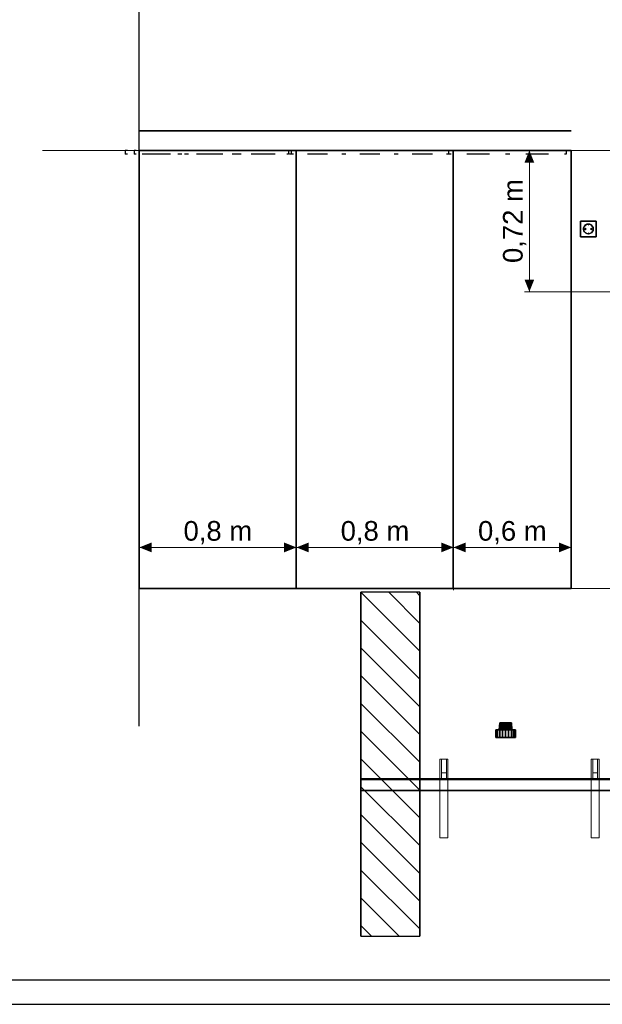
# Model space of a CAD drawing. Header units: millimetres. Extents: x -2000 to 82100, y -500 to 58900.
# Tile 2 of 21: x 20006 to 31870, y -500 to 19552. Entities that reach past the tile are written whole.
import ezdxf
from ezdxf.enums import TextEntityAlignment as Align

# ---------------------------------------------------------------- set-up
doc = ezdxf.new("R2010")
doc.units = ezdxf.units.MM
for name, color, linetype in [('Bemaßung', 7, 'Continuous'), ('ITB_ELT_DSP_BMA', 14, 'Continuous'), ('ITB_ELT_Kabelbahn NN_NE', 194, 'Continuous'), ('ITB_ELT_Kabelkanal', 200, 'Continuous'), ('ITB_ELT_Steckdosen 230V Wand', 134, 'Continuous'), ('ITB_XXX_Details', 7, 'Continuous'), ('ITB_XXX_Layout Rahmen', 18, 'Continuous'), ('KFP_Achsenraster', 7, 'Continuous'), ('KFP_Bemaßung 1_50', 7, 'Continuous'), ('KFP_Durchbrüche', 7, 'Continuous'), ('KFP_Wand Aussen', 7, 'Continuous'), ('KFP_Wand Innen', 7, 'Continuous'), ('Neubau_KFP_Bemaßung 1_50', 7, 'Continuous'), ('Neubau_KFP_Brandschutz', 7, 'Continuous'), ('Neubau_KFP_MED_Einrichtung', 7, 'Continuous'), ('Neubau_KFP_Wand Aussen', 7, 'Continuous'), ('Neubau_KFP_Wand Innen', 7, 'Continuous')]:
    doc.layers.add(name, color=color, linetype=linetype)
doc.styles.add('ARIAL', font='txt', dxfattribs={"height": 0.2})

# ---------------------------------------------------------------- blocks, each defined once
blk = doc.blocks.new('Bemaßung-ID-30-103-132-817')
at = {"layer": 'Bemaßung', "lineweight": 5}
for points in [[(250, 934), (0, 834), (250, 734)], [(2950, 734), (3200, 834), (2950, 934)]]:
    blk.add_hatch(color=7, dxfattribs=at).paths.add_polyline_path(points)
at = {"layer": 'Bemaßung', "color": 7, "lineweight": 5}
for p, q in [((0, 834), (0, 934)), ((0, 834), (3200, 834)), ((0, 834), (0, 0)), ((3200, 834), (3200, 934)), ((3200, 834), (3200, 40))]:
    blk.add_line(p, q, dxfattribs=at)
at = {"layer": 'Bemaßung', "color": 7, "lineweight": 5, "style": 'ARIAL', "width": 1.000819}
blk.add_text('0,8 m', height=400, dxfattribs=at).set_placement((901, 971), (2299, 971), align=Align.FIT)
blk = doc.blocks.new('Bemaßung-ID-30-103-132-828')
at = {"layer": 'Bemaßung', "lineweight": 5}
for points in [[(250, 974), (0, 874), (250, 774)], [(2150, 774), (2400, 874), (2150, 974)]]:
    blk.add_hatch(color=7, dxfattribs=at).paths.add_polyline_path(points)
at = {"layer": 'Bemaßung', "color": 7, "lineweight": 5}
for p, q in [((0, 874), (0, 974)), ((0, 874), (2400, 874)), ((0, 874), (0, 0)), ((2400, 874), (2400, 974)), ((2400, 874), (2400, 40))]:
    blk.add_line(p, q, dxfattribs=at)
at = {"layer": 'Bemaßung', "color": 7, "lineweight": 5, "style": 'ARIAL', "width": 1.000819}
blk.add_text('0,6 m', height=400, dxfattribs=at).set_placement((501, 1011), (1899, 1011), align=Align.FIT)
blk = doc.blocks.new('Bemaßung-ID-30-103-132-839')
at = {"layer": 'Bemaßung', "lineweight": 5}
for points in [[(250, 934), (0, 834), (250, 734)], [(2950, 734), (3200, 834), (2950, 934)]]:
    blk.add_hatch(color=7, dxfattribs=at).paths.add_polyline_path(points)
at = {"layer": 'Bemaßung', "color": 7, "lineweight": 5}
for p, q in [((0, 834), (0, 934)), ((0, 834), (3200, 834)), ((0, 834), (0, 0)), ((3200, 834), (3200, 934)), ((3200, 834), (3200, 40))]:
    blk.add_line(p, q, dxfattribs=at)
at = {"layer": 'Bemaßung', "color": 7, "lineweight": 5, "style": 'ARIAL', "width": 1.000819}
blk.add_text('0,8 m', height=400, dxfattribs=at).set_placement((901, 971), (2299, 971), align=Align.FIT)
blk = doc.blocks.new('Bemaßung-ID-30-103-132-975')
at = {"layer": 'Bemaßung', "lineweight": 5}
for points in [[(-2074, 2630), (-2174, 2880), (-2274, 2630)], [(-2274, 250), (-2174, 0), (-2074, 250)]]:
    blk.add_hatch(color=7, dxfattribs=at).paths.add_polyline_path(points)
at = {"layer": 'Bemaßung', "color": 7, "lineweight": 5}
for p, q in [((-2174, 2880), (-2274, 2880)), ((-2174, 0), (-2174, 2880)), ((-2174, 2880), (0, 2880)), ((-2174, 0), (-2274, 0)), ((-2174, 0), (0, 0))]:
    blk.add_line(p, q, dxfattribs=at)
at = {"layer": 'Bemaßung', "color": 7, "lineweight": 5, "style": 'ARIAL', "width": 1.000892}
blk.add_text('0,72 m', height=400, rotation=90, dxfattribs=at).set_placement((-2311, 586), (-2311, 2294), align=Align.FIT)
blk = doc.blocks.new('Bemaßung-ID-30-103-132-997')
at = {"layer": 'Bemaßung', "lineweight": 5}
for points in [[(11267, 8670), (11167, 8920), (11067, 8670)], [(11067, 250), (11167, 0), (11267, 250)]]:
    blk.add_hatch(color=7, dxfattribs=at).paths.add_polyline_path(points)
at = {"layer": 'Bemaßung', "color": 7, "lineweight": 5}
for p, q in [((11167, 8920), (0, 8920)), ((11167, 0), (11167, 8920)), ((11167, 8920), (11267, 8920)), ((11167, 0), (0, 0)), ((11167, 0), (11267, 0))]:
    blk.add_line(p, q, dxfattribs=at)
at = {"layer": 'Bemaßung', "color": 7, "lineweight": 5, "style": 'ARIAL', "width": 1.000892}
blk.add_text('2,23 m', height=400, rotation=90, dxfattribs=at).set_placement((11030, 3606), (11030, 5314), align=Align.FIT)
blk = doc.blocks.new('Blätter-ID-30-103-132-141')
at = {"layer": 'ITB_XXX_Layout Rahmen', "color": 7, "lineweight": 30}
for points in [[(-2000, 58900), (-2000, -500), (82100, -500), (82100, 58900), (-2000, 58900)], [(0, 58400), (0, 0), (81600, 0), (81600, 58400), (0, 58400)]]:
    blk.add_lwpolyline(points, dxfattribs=at)

msp = doc.modelspace()

# ---------------------------------------------------------------- hatches: boundary and pattern name
at = {"layer": 'Neubau_KFP_Bemaßung 1_50', "lineweight": 5, "true_color": 0x5a5d5a}
msp.add_hatch(color=251, dxfattribs=at).paths.add_polyline_path([(21292, 16891), (21295, 16891), (21403, 16891), (21403, 16891), (21268, 16891), (21260, 16891)])

# ---------------------------------------------------------------- linework, layer by layer
at = {"layer": 'ITB_ELT_DSP_BMA', "color": 7, "lineweight": 30}
for points in [[(29779, 5091), (29786, 5231), (29781, 5231), (29773, 5091), (29779, 5091)], [(29773, 5091), (29781, 5231), (29797, 5231), (29790, 5091), (29773, 5091)], [(29805, 5091), (29811, 5231), (29786, 5231), (29779, 5091), (29805, 5091)], [(29876, 5231), (29830, 5231), (29797, 5231), (29781, 5231), (29786, 5231), (29811, 5231), (29852, 5231), (29900, 5231), (29949, 5231), (29990, 5231), (30015, 5231), (30020, 5231), (30004, 5231), (29971, 5231), (29925, 5231), (29876, 5231)], [(29790, 5091), (29797, 5231), (29830, 5231), (29825, 5091), (29790, 5091)], [(29848, 5091), (29852, 5231), (29811, 5231), (29805, 5091), (29848, 5091)], [(29825, 5091), (29830, 5231), (29876, 5231), (29874, 5091), (29825, 5091)], [(29900, 5091), (29900, 5231), (29852, 5231), (29848, 5091), (29900, 5091)], [(29874, 5091), (29876, 5231), (29925, 5231), (29927, 5091), (29874, 5091)], [(29953, 5091), (29949, 5231), (29900, 5231), (29900, 5091), (29953, 5091)], [(29927, 5091), (29925, 5231), (29971, 5231), (29976, 5091), (29927, 5091)], [(29996, 5091), (29990, 5231), (29949, 5231), (29953, 5091), (29996, 5091)], [(29976, 5091), (29971, 5231), (30004, 5231), (30011, 5091), (29976, 5091)], [(30022, 5091), (30015, 5231), (29990, 5231), (29996, 5091), (30022, 5091)], [(30011, 5091), (30004, 5231), (30020, 5231), (30028, 5091), (30011, 5091)], [(30028, 5091), (30020, 5231), (30015, 5231), (30022, 5091), (30028, 5091)], [(30100, 5091), (30091, 5091), (30062, 5091), (30018, 5091), (29962, 5091), (29900, 5091), (29839, 5091), (29783, 5091), (29739, 5091), (29710, 5091), (29700, 5091), (29710, 5091), (29739, 5091), (29783, 5091), (29839, 5091), (29900, 5091), (29962, 5091), (30018, 5091), (30062, 5091), (30091, 5091), (30100, 5091)], [(29710, 4931), (29710, 5091), (29700, 5091), (29700, 4931), (29710, 4931)], [(29700, 4931), (29700, 5091), (29710, 5091), (29710, 4931), (29700, 4931)], [(29739, 4931), (29739, 5091), (29710, 5091), (29710, 4931), (29739, 4931)], [(29710, 4931), (29710, 5091), (29739, 5091), (29739, 4931), (29710, 4931)], [(29783, 4931), (29783, 5091), (29739, 5091), (29739, 4931), (29783, 4931)], [(29739, 4931), (29739, 5091), (29783, 5091), (29783, 4931), (29739, 4931)], [(29825, 5091), (29874, 5091), (29927, 5091), (29976, 5091), (30011, 5091), (30028, 5091), (30022, 5091), (29996, 5091), (29953, 5091), (29900, 5091), (29848, 5091), (29805, 5091), (29779, 5091), (29773, 5091), (29790, 5091), (29825, 5091)], [(29839, 4931), (29839, 5091), (29783, 5091), (29783, 4931), (29839, 4931)], [(29783, 4931), (29783, 5091), (29839, 5091), (29839, 4931), (29783, 4931)], [(29900, 4931), (29900, 5091), (29839, 5091), (29839, 4931), (29900, 4931)], [(29839, 4931), (29839, 5091), (29900, 5091), (29900, 4931), (29839, 4931)], [(29962, 4931), (29962, 5091), (29900, 5091), (29900, 4931), (29962, 4931)], [(29900, 4931), (29900, 5091), (29962, 5091), (29962, 4931), (29900, 4931)], [(30018, 4931), (30018, 5091), (29962, 5091), (29962, 4931), (30018, 4931)], [(29962, 4931), (29962, 5091), (30018, 5091), (30018, 4931), (29962, 4931)], [(30062, 4931), (30062, 5091), (30018, 5091), (30018, 4931), (30062, 4931)], [(30018, 4931), (30018, 5091), (30062, 5091), (30062, 4931), (30018, 4931)], [(30091, 4931), (30091, 5091), (30062, 5091), (30062, 4931), (30091, 4931)], [(30062, 4931), (30062, 5091), (30091, 5091), (30091, 4931), (30062, 4931)], [(30100, 4931), (30100, 5091), (30091, 5091), (30091, 4931), (30100, 4931)], [(30091, 4931), (30091, 5091), (30100, 5091), (30100, 4931), (30091, 4931)], [(30091, 4931), (30100, 4931), (30091, 4931), (30062, 4931), (30018, 4931), (29962, 4931), (29900, 4931), (29839, 4931), (29783, 4931), (29739, 4931), (29710, 4931), (29700, 4931), (29710, 4931), (29739, 4931), (29783, 4931), (29839, 4931), (29900, 4931), (29962, 4931), (30018, 4931), (30062, 4931), (30091, 4931)]]:
    msp.add_lwpolyline(points, dxfattribs=at)
at = {"layer": 'ITB_ELT_Kabelbahn NN_NE', "color": 192, "lineweight": 30}
for p, q in [((27540, 4075), (26955, 4075)), ((26955, 4075), (27609, 4075)), ((28672, 4075), (27472, 4075)), ((27540, 4075), (28740, 4075)), ((29803, 4075), (28603, 4075)), ((28672, 4075), (29872, 4075)), ((30934, 4075), (29734, 4075)), ((29803, 4075), (31003, 4075)), ((32066, 4075), (30866, 4075)), ((30934, 4075), (32134, 4075))]:
    msp.add_line(p, q, dxfattribs=at)
at = {"layer": 'ITB_ELT_Kabelbahn NN_NE', "color": 192, "lineweight": 15}
for p, q in [((28594, 2891), (28594, 2891)), ((28694, 2891), (28594, 2891)), ((28694, 2891), (28694, 2891)), ((31674, 2891), (31674, 2891)), ((31774, 2891), (31674, 2891)), ((31774, 2891), (31774, 2891))]:
    msp.add_line(p, q, dxfattribs=at)
for points in [[(28564, 2891), (28564, 4491), (28564, 2891)], [(28564, 2891), (28724, 2891), (28724, 4491), (28564, 4491), (28564, 2891)], [(28594, 4211), (28594, 4091), (28594, 4091), (28594, 4491), (28594, 4211)], [(28594, 4211), (28694, 4211), (28694, 4491), (28594, 4491), (28594, 4211)], [(28694, 4211), (28694, 4091), (28694, 4091), (28694, 4491), (28694, 4211)], [(28724, 2891), (28724, 4491), (28724, 2891)], [(31644, 2891), (31644, 4491), (31644, 2891)], [(31644, 2891), (31804, 2891), (31804, 4491), (31644, 4491), (31644, 2891)], [(31674, 4211), (31674, 4091), (31674, 4091), (31674, 4491), (31674, 4211)], [(31674, 4211), (31774, 4211), (31774, 4491), (31674, 4491), (31674, 4211)], [(31774, 4211), (31774, 4091), (31774, 4091), (31774, 4491), (31774, 4211)], [(31804, 2891), (31804, 4491), (31804, 2891)], [(28594, 4211), (28694, 4211), (28694, 4091), (28594, 4091), (28594, 4211)], [(31674, 4211), (31774, 4211), (31774, 4091), (31674, 4091), (31674, 4211)], [(28594, 4091), (28694, 4091), (28694, 4091), (28594, 4091), (28594, 4091)], [(31674, 4091), (31774, 4091), (31774, 4091), (31674, 4091), (31674, 4091)], [(28564, 2891), (28724, 2891), (28564, 2891)], [(28564, 2891), (28724, 2891), (28564, 2891)], [(28594, 2891), (28694, 2891), (28594, 2891)], [(28594, 2891), (28694, 2891), (28594, 2891)], [(31644, 2891), (31804, 2891), (31644, 2891)], [(31644, 2891), (31804, 2891), (31644, 2891)], [(31674, 2891), (31774, 2891), (31674, 2891)], [(31674, 2891), (31774, 2891), (31674, 2891)]]:
    msp.add_lwpolyline(points, dxfattribs=at)
at = {"layer": 'ITB_ELT_Kabelbahn NN_NE', "color": 192, "lineweight": 30}
for points in [[(26955, 3851), (37723, 3851), (37723, 4091), (26955, 4091), (26955, 3851)], [(26955, 4091), (37723, 4091), (37723, 4091), (26955, 4091), (26955, 4091)], [(26955, 4091), (37723, 4091), (37723, 3851), (26955, 3851), (26955, 4091)], [(26955, 3851), (37723, 3851), (37723, 4079), (26955, 4079), (26955, 3851)], [(26955, 4079), (37723, 4079), (37723, 4079), (26955, 4079), (26955, 4079)], [(26955, 4079), (37723, 4079), (37723, 3851), (26955, 3851), (26955, 4079)], [(37723, 4075), (37723, 4075), (26955, 4075), (26955, 4075), (37723, 4075)], [(26955, 3851), (37723, 3851), (26955, 3851)], [(26955, 3851), (37723, 3851), (26955, 3851)]]:
    msp.add_lwpolyline(points, dxfattribs=at)
at = {"layer": 'ITB_ELT_Kabelkanal', "color": 200, "lineweight": 30}
for p, q in [((26955, 7891), (28155, 6691)), ((27521, 7891), (28155, 7257)), ((28087, 7891), (28155, 7822)), ((26955, 7325), (28155, 6125)), ((26955, 6760), (28155, 5560)), ((26955, 6194), (28155, 4994)), ((26955, 5628), (28155, 4428)), ((26955, 5063), (28155, 3863)), ((26955, 4497), (28155, 3297)), ((26955, 3931), (28155, 2731)), ((26955, 3366), (28155, 2166)), ((26955, 2800), (28155, 1600)), ((26955, 2234), (28155, 1034)), ((26955, 1669), (27733, 891)), ((26955, 1103), (27167, 891))]:
    msp.add_line(p, q, dxfattribs=at)
for points in [[(28155, 7891), (26955, 7891), (26955, 891), (28155, 891), (28155, 7891)], [(26955, 7891), (26955, 891), (26955, 7891)], [(28155, 7891), (26955, 7891), (26955, 891), (28155, 891), (28155, 7891)], [(28155, 7891), (28155, 891), (28155, 7891)]]:
    msp.add_lwpolyline(points, dxfattribs=at)
at = {"layer": 'ITB_ELT_Steckdosen 230V Wand', "color": 132, "lineweight": 30}
for points in [[(31426, 15131), (31426, 15451), (31426, 15131)], [(31746, 15451), (31426, 15451), (31746, 15451)], [(31746, 15451), (31426, 15451), (31426, 15131), (31746, 15131), (31746, 15451)], [(31746, 15451), (31746, 15131), (31746, 15451)], [(31681, 15322), (31686, 15291), (31681, 15260), (31667, 15232), (31645, 15210), (31617, 15196), (31586, 15191), (31555, 15196), (31527, 15210), (31505, 15232), (31491, 15260), (31486, 15291), (31491, 15322), (31505, 15350), (31527, 15372), (31555, 15386), (31586, 15391), (31617, 15386), (31645, 15372), (31667, 15350), (31681, 15322)], [(31486, 15291), (31491, 15322), (31486, 15291)], [(31491, 15260), (31486, 15291), (31491, 15260)], [(31548, 15384), (31573, 15390), (31599, 15390), (31624, 15384), (31647, 15370), (31665, 15352), (31678, 15329), (31685, 15304), (31685, 15278), (31678, 15253), (31665, 15230), (31647, 15212), (31624, 15199), (31599, 15192), (31573, 15192), (31548, 15199), (31525, 15212), (31507, 15230), (31494, 15253), (31487, 15278), (31487, 15304), (31494, 15329), (31507, 15352), (31525, 15370), (31548, 15384)], [(31491, 15322), (31505, 15350), (31491, 15322)], [(31505, 15232), (31491, 15260), (31505, 15232)], [(31505, 15350), (31527, 15372), (31505, 15350)], [(31521, 15302), (31515, 15296), (31515, 15287), (31521, 15280), (31531, 15280), (31537, 15287), (31537, 15296), (31531, 15302), (31521, 15302)], [(31515, 15296), (31521, 15302), (31531, 15302), (31537, 15296), (31537, 15287), (31531, 15280), (31521, 15280), (31515, 15287), (31515, 15296)], [(31515, 15296), (31521, 15302), (31515, 15296)], [(31515, 15287), (31515, 15296), (31515, 15287)], [(31521, 15280), (31515, 15287), (31521, 15280)], [(31521, 15302), (31531, 15302), (31521, 15302)], [(31531, 15280), (31521, 15280), (31531, 15280)], [(31527, 15372), (31555, 15386), (31527, 15372)], [(31531, 15302), (31537, 15296), (31531, 15302)], [(31537, 15287), (31531, 15280), (31537, 15287)], [(31537, 15296), (31537, 15287), (31537, 15296)], [(31555, 15386), (31586, 15391), (31555, 15386)], [(31580, 15389), (31580, 15377), (31592, 15377), (31592, 15389), (31580, 15389)], [(31580, 15377), (31580, 15389), (31592, 15389), (31592, 15377), (31580, 15377)], [(31580, 15389), (31592, 15389), (31580, 15389)], [(31580, 15377), (31580, 15389), (31580, 15377)], [(31592, 15377), (31580, 15377), (31592, 15377)], [(31586, 15391), (31617, 15386), (31586, 15391)], [(31592, 15389), (31592, 15377), (31592, 15389)], [(31617, 15386), (31645, 15372), (31617, 15386)], [(31641, 15302), (31635, 15296), (31635, 15287), (31641, 15280), (31651, 15280), (31657, 15287), (31657, 15296), (31651, 15302), (31641, 15302)], [(31635, 15296), (31641, 15302), (31651, 15302), (31657, 15296), (31657, 15287), (31651, 15280), (31641, 15280), (31635, 15287), (31635, 15296)], [(31635, 15296), (31641, 15302), (31635, 15296)], [(31635, 15287), (31635, 15296), (31635, 15287)], [(31641, 15280), (31635, 15287), (31641, 15280)], [(31641, 15302), (31651, 15302), (31641, 15302)], [(31651, 15280), (31641, 15280), (31651, 15280)], [(31645, 15372), (31667, 15350), (31645, 15372)], [(31651, 15302), (31657, 15296), (31651, 15302)], [(31657, 15287), (31651, 15280), (31657, 15287)], [(31657, 15296), (31657, 15287), (31657, 15296)], [(31667, 15350), (31681, 15322), (31667, 15350)], [(31681, 15260), (31667, 15232), (31681, 15260)], [(31681, 15322), (31686, 15291), (31681, 15322)], [(31686, 15291), (31681, 15260), (31686, 15291)], [(31746, 15131), (31426, 15131), (31746, 15131)], [(31527, 15210), (31505, 15232), (31527, 15210)], [(31555, 15196), (31527, 15210), (31555, 15196)], [(31586, 15191), (31555, 15196), (31586, 15191)], [(31580, 15205), (31580, 15193), (31592, 15193), (31592, 15205), (31580, 15205)], [(31580, 15193), (31580, 15205), (31592, 15205), (31592, 15193), (31580, 15193)], [(31580, 15205), (31592, 15205), (31580, 15205)], [(31580, 15193), (31580, 15205), (31580, 15193)], [(31592, 15193), (31580, 15193), (31592, 15193)], [(31617, 15196), (31586, 15191), (31617, 15196)], [(31592, 15205), (31592, 15193), (31592, 15205)], [(31645, 15210), (31617, 15196), (31645, 15210)], [(31667, 15232), (31645, 15210), (31667, 15232)]]:
    msp.add_lwpolyline(points, dxfattribs=at)
at = {"layer": 'ITB_XXX_Details', "color": 30, "lineweight": 30}
for p, q in [((22201, 16891), (22155, 16891)), ((22155, 16891), (22155, 16891)), ((22155, 16891), (22155, 16891)), ((22155, 16891), (22155, 16811)), ((22379, 16891), (22337, 16891)), ((22337, 16891), (22337, 16891)), ((22337, 16891), (22337, 16891)), ((22337, 16891), (22337, 16891)), ((22337, 16891), (22337, 16891)), ((22337, 16891), (22337, 16891)), ((22337, 16891), (22337, 16891)), ((22337, 16891), (22337, 16891)), ((22337, 16891), (22337, 16811)), ((22926, 16891), (22499, 16891)), ((23077, 16891), (22666, 16891)), ((23310, 16891), (23225, 16891)), ((23446, 16891), (23364, 16891)), ((24035, 16891), (23609, 16891)), ((24143, 16891), (23733, 16891)), ((24419, 16891), (24334, 16891)), ((24513, 16891), (24430, 16891)), ((25145, 16891), (24718, 16891)), ((25210, 16891), (24800, 16891)), ((25483, 16891), (25443, 16891)), ((25483, 16891), (25483, 16891)), ((25483, 16891), (25483, 16891)), ((25483, 16891), (25483, 16811)), ((25537, 16891), (25497, 16891)), ((25579, 16891), (25537, 16891)), ((25537, 16891), (25537, 16891)), ((25537, 16891), (25537, 16891)), ((25537, 16891), (25537, 16891)), ((25537, 16891), (25537, 16891)), ((25537, 16891), (25537, 16891)), ((25537, 16891), (25537, 16891)), ((25537, 16891), (25537, 16891)), ((25537, 16891), (25537, 16811)), ((25537, 16891), (25537, 16891)), ((25537, 16891), (25537, 16891)), ((25537, 16891), (25537, 16891)), ((25537, 16891), (25537, 16891)), ((25537, 16891), (25537, 16891)), ((25537, 16891), (25537, 16891)), ((25537, 16891), (25537, 16891)), ((25537, 16891), (25537, 16811)), ((26277, 16891), (25866, 16891)), ((26646, 16891), (26564, 16891)), ((27343, 16891), (26933, 16891)), ((27713, 16891), (27630, 16891)), ((28410, 16891), (28000, 16891)), ((28737, 16891), (28697, 16891)), ((28737, 16891), (28737, 16891)), ((28737, 16891), (28737, 16891)), ((28737, 16891), (28737, 16891)), ((28737, 16891), (28737, 16891)), ((28737, 16891), (28737, 16891)), ((28737, 16891), (28737, 16891)), ((28737, 16891), (28737, 16891)), ((28737, 16891), (28737, 16811)), ((28789, 16891), (28737, 16891)), ((28737, 16891), (28737, 16891)), ((28737, 16891), (28737, 16891)), ((28737, 16891), (28737, 16891)), ((28737, 16891), (28737, 16891)), ((28737, 16891), (28737, 16891)), ((28737, 16891), (28737, 16891)), ((28737, 16891), (28737, 16811)), ((29574, 16891), (29113, 16891)), ((29989, 16891), (29897, 16891)), ((30774, 16891), (30313, 16891)), ((31137, 16891), (31097, 16891)), ((31137, 16891), (31137, 16891)), ((31137, 16891), (31137, 16891)), ((31137, 16891), (31137, 16891)), ((31137, 16891), (31137, 16891)), ((31137, 16891), (31137, 16891)), ((31137, 16891), (31137, 16891)), ((31137, 16891), (31137, 16811)), ((22201, 16811), (22155, 16811)), ((22155, 16811), (22155, 16811)), ((22155, 16811), (22155, 16811)), ((22379, 16811), (22337, 16811)), ((22337, 16811), (22337, 16811)), ((22337, 16811), (22337, 16811)), ((22337, 16811), (22337, 16811)), ((22337, 16811), (22337, 16811)), ((22337, 16811), (22337, 16811)), ((22337, 16811), (22337, 16811)), ((22337, 16811), (22337, 16811)), ((22926, 16811), (22499, 16811)), ((23077, 16811), (22666, 16811)), ((23310, 16811), (23225, 16811)), ((23446, 16811), (23364, 16811)), ((24035, 16811), (23609, 16811)), ((24143, 16811), (23733, 16811)), ((24419, 16811), (24334, 16811)), ((24513, 16811), (24430, 16811)), ((25145, 16811), (24718, 16811)), ((25210, 16811), (24800, 16811)), ((25483, 16811), (25443, 16811)), ((25483, 16811), (25483, 16811)), ((25483, 16811), (25483, 16811)), ((25537, 16811), (25497, 16811)), ((25579, 16811), (25537, 16811)), ((25537, 16811), (25537, 16811)), ((25537, 16811), (25537, 16811)), ((25537, 16811), (25537, 16811)), ((25537, 16811), (25537, 16811)), ((25537, 16811), (25537, 16811)), ((25537, 16811), (25537, 16811)), ((25537, 16811), (25537, 16811)), ((25537, 16811), (25537, 16811)), ((25537, 16811), (25537, 16811)), ((25537, 16811), (25537, 16811)), ((25537, 16811), (25537, 16811)), ((25537, 16811), (25537, 16811)), ((25537, 16811), (25537, 16811)), ((25537, 16811), (25537, 16811)), ((26277, 16811), (25866, 16811)), ((26646, 16811), (26564, 16811)), ((27343, 16811), (26933, 16811)), ((27713, 16811), (27630, 16811)), ((28410, 16811), (28000, 16811)), ((28737, 16811), (28697, 16811)), ((28737, 16811), (28737, 16811)), ((28737, 16811), (28737, 16811)), ((28737, 16811), (28737, 16811)), ((28737, 16811), (28737, 16811)), ((28737, 16811), (28737, 16811)), ((28737, 16811), (28737, 16811)), ((28737, 16811), (28737, 16811)), ((28789, 16811), (28737, 16811)), ((28737, 16811), (28737, 16811)), ((28737, 16811), (28737, 16811)), ((28737, 16811), (28737, 16811)), ((28737, 16811), (28737, 16811)), ((28737, 16811), (28737, 16811)), ((28737, 16811), (28737, 16811)), ((29574, 16811), (29113, 16811)), ((29989, 16811), (29897, 16811)), ((30774, 16811), (30313, 16811)), ((31137, 16811), (31097, 16811)), ((31137, 16811), (31137, 16811)), ((31137, 16811), (31137, 16811)), ((31137, 16811), (31137, 16811)), ((31137, 16811), (31137, 16811)), ((31137, 16811), (31137, 16811)), ((31137, 16811), (31137, 16811))]:
    msp.add_line(p, q, dxfattribs=at)
at = {"layer": 'ITB_XXX_Details', "color": 7, "lineweight": 30}
msp.add_lwpolyline([(22438, 5162), (22438, 54582)], dxfattribs=at)
at = {"layer": 'ITB_XXX_Details', "color": 6, "lineweight": 30}
for points in [[(22436, 17291), (22436, 17291), (25636, 17291), (22436, 17291)], [(25636, 17291), (25636, 17291), (28836, 17291), (25636, 17291)], [(28836, 17291), (28836, 17291), (31236, 17291), (28836, 17291)], [(25636, 16891), (22436, 16891), (22436, 16891), (25636, 16891), (25636, 16891)], [(22436, 7971), (22436, 16891), (25636, 16891), (25636, 7971), (22436, 7971)], [(25636, 7971), (25636, 16891), (22436, 16891), (22436, 7971), (25636, 7971)], [(22436, 7971), (22436, 16891), (22436, 16891), (22436, 7971), (22436, 7971)], [(28836, 16891), (25636, 16891), (25636, 16891), (28836, 16891), (28836, 16891)], [(25636, 7971), (25636, 16891), (28836, 16891), (28836, 7971), (25636, 7971)], [(28836, 7971), (28836, 16891), (25636, 16891), (25636, 7971), (28836, 7971)], [(25636, 7971), (25636, 16891), (25636, 16891), (25636, 7971), (25636, 7971)], [(25636, 7971), (25636, 16891), (25636, 16891), (25636, 7971), (25636, 7971)], [(28836, 7971), (28836, 16891), (28836, 16891), (28836, 7971), (28836, 7971)], [(31236, 16891), (28836, 16891), (28836, 16891), (31236, 16891), (31236, 16891)], [(28836, 7971), (28836, 16891), (31236, 16891), (31236, 7971), (28836, 7971)], [(31236, 7971), (31236, 16891), (28836, 16891), (28836, 7971), (31236, 7971)], [(28836, 7971), (28836, 16891), (28836, 16891), (28836, 7971), (28836, 7971)], [(31236, 7971), (31236, 16891), (31236, 16891), (31236, 7971), (31236, 7971)], [(22436, 7971), (22436, 7971), (25636, 7971), (25636, 7971), (22436, 7971)], [(25636, 7971), (25636, 7971), (28836, 7971), (28836, 7971), (25636, 7971)], [(28836, 7971), (28836, 7971), (31236, 7971), (31236, 7971), (28836, 7971)]]:
    msp.add_lwpolyline(points, dxfattribs=at)
at = {"layer": 'KFP_Achsenraster', "color": 251, "lineweight": 5, "true_color": 0x5a5d5a}
msp.add_line((24378, 16891), (24378, 16891), dxfattribs=at)
msp.add_line((24378, 16891), (24378, 16891), dxfattribs=at)
msp.add_line((24378, 16891), (24378, 16891), dxfattribs=at)
msp.add_line((24378, 16891), (24378, 16891), dxfattribs=at)
msp.add_line((24378, 16891), (24378, 16891), dxfattribs=at)
msp.add_line((24378, 16891), (24378, 16891), dxfattribs=at)
msp.add_line((24378, 16891), (24378, 16891), dxfattribs=at)
msp.add_line((24378, 16891), (24378, 16891), dxfattribs=at)
msp.add_line((24378, 16891), (24378, 16891), dxfattribs=at)
msp.add_line((24378, 16891), (24378, 16891), dxfattribs=at)
msp.add_line((24378, 16891), (24378, 16891), dxfattribs=at)
msp.add_line((24378, 16891), (24378, 16891), dxfattribs=at)
msp.add_line((24378, 16891), (24378, 16891), dxfattribs=at)
msp.add_line((24378, 16891), (24378, 16891), dxfattribs=at)
msp.add_line((24378, 16891), (24378, 16891), dxfattribs=at)
msp.add_line((24378, 16891), (24378, 16891), dxfattribs=at)
msp.add_line((24378, 16891), (24378, 16891), dxfattribs=at)
msp.add_line((24378, 16891), (24378, 16891), dxfattribs=at)
msp.add_line((24378, 16891), (24378, 16891), dxfattribs=at)
msp.add_line((24378, 16891), (24378, 16891), dxfattribs=at)
msp.add_line((24378, 16891), (24378, 16891), dxfattribs=at)
msp.add_line((24378, 16891), (24378, 16891), dxfattribs=at)
msp.add_line((24378, 16891), (24378, 16891), dxfattribs=at)
msp.add_line((24378, 16891), (24378, 16891), dxfattribs=at)
msp.add_line((24378, 16891), (24378, 16891), dxfattribs=at)
msp.add_line((24378, 16891), (24378, 16891), dxfattribs=at)
msp.add_line((24378, 16891), (24378, 16891), dxfattribs=at)
msp.add_line((24378, 16891), (24378, 16891), dxfattribs=at)
msp.add_line((24378, 16891), (24378, 16891), dxfattribs=at)
msp.add_line((24378, 16891), (24378, 16891), dxfattribs=at)
msp.add_line((24378, 16891), (24378, 16891), dxfattribs=at)
msp.add_line((24378, 16891), (24378, 16891), dxfattribs=at)
msp.add_line((24378, 16891), (24378, 16891), dxfattribs=at)
msp.add_line((24378, 16891), (24378, 16891), dxfattribs=at)
msp.add_line((24378, 16891), (24378, 16891), dxfattribs=at)
msp.add_line((24378, 16891), (24378, 16891), dxfattribs=at)
msp.add_line((24378, 16891), (24378, 16891), dxfattribs=at)
msp.add_line((24378, 16891), (24378, 16891), dxfattribs=at)
msp.add_line((24378, 16891), (24378, 16891), dxfattribs=at)
msp.add_line((24378, 16891), (24378, 16891), dxfattribs=at)
msp.add_line((24378, 16891), (24378, 16891), dxfattribs=at)
at = {"layer": 'KFP_Bemaßung 1_50', "color": 251, "lineweight": 5, "true_color": 0x5a5d5a}
msp.add_line((20635, 16891), (20468, 16891), dxfattribs=at)
at = {"layer": 'KFP_Durchbrüche', "color": 251, "lineweight": 5, "true_color": 0x5a5d5a}
msp.add_lwpolyline([(28137, 16891), (26537, 16891)], dxfattribs=at)
at = {"layer": 'KFP_Wand Aussen', "color": 251, "lineweight": 5, "true_color": 0x5a5d5a}
for p in [(20468, 16891), (20468, 16891), (22155, 16891)]:
    msp.add_line(p, (22155, 16891), dxfattribs=at)
at = {"layer": 'KFP_Wand Innen', "color": 251, "lineweight": 5, "true_color": 0x5a5d5a}
for p, q in [((38323, 16891), (22155, 16891)), ((22155, 16891), (22155, 16891)), ((22336, 16891), (22155, 16891)), ((22386, 16891), (22155, 16891)), ((22155, 16891), (22155, 16891)), ((22155, 16891), (22155, 16891)), ((22386, 16891), (22336, 16891)), ((22386, 16891), (22336, 16891)), ((22436, 16891), (22386, 16891)), ((22386, 16891), (22386, 16891)), ((22386, 16891), (22386, 16891)), ((22436, 16891), (22386, 16891)), ((22436, 16891), (22436, 16891))]:
    msp.add_line(p, q, dxfattribs=at)
at = {"layer": 'Neubau_KFP_Bemaßung 1_50', "color": 251, "lineweight": 5, "true_color": 0x5a5d5a}
for p, q in [((21506, 16891), (20468, 16891)), ((20468, 16891), (22118, 16891)), ((20468, 16891), (22118, 16891)), ((21688, 16891), (21506, 16891)), ((22018, 16891), (22218, 16891)), ((22118, 16891), (22268, 16891)), ((22118, 16891), (22118, 16891)), ((26109, 16891), (25013, 16891)), ((26579, 16891), (26109, 16891))]:
    msp.add_line(p, q, dxfattribs=at)
at = {"layer": 'Neubau_KFP_Bemaßung 1_50', "color": 251, "lineweight": 9, "true_color": 0x5a5d5a}
for points in [[(21666, 16891), (21666, 16891), (21666, 16891), (21666, 16891), (21666, 16891), (21666, 16891), (21666, 16891), (21666, 16891), (21667, 16891), (21667, 16891), (21667, 16891), (21667, 16891), (21668, 16891), (21668, 16891), (21669, 16891), (21669, 16891), (21670, 16891), (21670, 16891), (21671, 16891), (21671, 16891), (21672, 16891), (21672, 16891), (21673, 16891), (21674, 16891), (21674, 16891), (21675, 16891), (21676, 16891), (21676, 16891), (21677, 16891), (21678, 16891), (21679, 16891), (21679, 16891), (21680, 16891), (21681, 16891), (21682, 16891), (21683, 16891), (21683, 16891), (21684, 16891), (21685, 16891), (21686, 16891), (21687, 16891), (21688, 16891), (21688, 16891), (21689, 16891), (21690, 16891), (21691, 16891), (21692, 16891), (21693, 16891), (21693, 16891), (21694, 16891), (21695, 16891), (21696, 16891), (21697, 16891), (21698, 16891), (21698, 16891), (21699, 16891), (21700, 16891), (21701, 16891), (21701, 16891), (21702, 16891), (21703, 16891), (21703, 16891), (21704, 16891), (21705, 16891), (21705, 16891), (21706, 16891), (21706, 16891), (21707, 16891), (21707, 16891), (21708, 16891), (21708, 16891), (21709, 16891), (21709, 16891), (21709, 16891), (21710, 16891), (21710, 16891), (21710, 16891), (21710, 16891), (21711, 16891), (21711, 16891), (21711, 16891), (21711, 16891), (21711, 16891), (21711, 16891), (21711, 16891)], [(21711, 16891), (21711, 16891), (21711, 16891), (21711, 16891), (21711, 16891), (21711, 16891), (21711, 16891), (21710, 16891), (21710, 16891), (21710, 16891), (21709, 16891), (21709, 16891), (21709, 16891), (21708, 16891), (21708, 16891), (21708, 16891), (21707, 16891), (21707, 16891), (21706, 16891), (21706, 16891), (21705, 16891), (21704, 16891), (21704, 16891), (21703, 16891), (21702, 16891), (21702, 16891), (21701, 16891), (21700, 16891), (21700, 16891), (21699, 16891), (21698, 16891), (21697, 16891), (21697, 16891), (21696, 16891), (21695, 16891), (21694, 16891), (21693, 16891), (21692, 16891), (21692, 16891), (21691, 16891), (21690, 16891), (21689, 16891), (21688, 16891), (21687, 16891), (21686, 16891), (21686, 16891), (21685, 16891), (21684, 16891), (21683, 16891), (21682, 16891), (21681, 16891), (21681, 16891), (21680, 16891), (21679, 16891), (21678, 16891), (21678, 16891), (21677, 16891), (21676, 16891), (21675, 16891), (21675, 16891), (21674, 16891), (21673, 16891), (21673, 16891), (21672, 16891), (21672, 16891), (21671, 16891), (21670, 16891), (21670, 16891), (21669, 16891), (21669, 16891), (21669, 16891), (21668, 16891), (21668, 16891), (21667, 16891), (21667, 16891), (21667, 16891), (21666, 16891), (21666, 16891), (21666, 16891), (21666, 16891), (21666, 16891), (21666, 16891), (21666, 16891), (21666, 16891), (21666, 16891)]]:
    msp.add_lwpolyline(points, dxfattribs=at)
at = {"layer": 'Neubau_KFP_Brandschutz', "color": 1, "lineweight": 5}
msp.add_line((22636, 16891), (22636, 16891), dxfattribs=at)
msp.add_lwpolyline([(22636, 16891), (23473, 16891)], dxfattribs=at)
at = {"layer": 'Neubau_KFP_MED_Einrichtung', "color": 251, "lineweight": 5, "true_color": 0x5a5d5a}
for p, q in [((29889, 16891), (29889, 16891)), ((29890, 16891), (29890, 16891))]:
    msp.add_line(p, q, dxfattribs=at)
at = {"layer": 'Neubau_KFP_Wand Aussen', "color": 251, "lineweight": 5, "true_color": 0x5a5d5a}
for p, q in [((20468, 16891), (21093, 16891)), ((20468, 16891), (22155, 16891)), ((20658, 16891), (20796, 16891)), ((20658, 16891), (20796, 16891)), ((20658, 16891), (20796, 16891)), ((20658, 16891), (20796, 16891)), ((20658, 16891), (20796, 16891)), ((20658, 16891), (20796, 16891)), ((20658, 16891), (20796, 16891)), ((20658, 16891), (20796, 16891)), ((20658, 16891), (20796, 16891)), ((20658, 16891), (20796, 16891)), ((20658, 16891), (20796, 16891)), ((20658, 16891), (20796, 16891)), ((20796, 16891), (20813, 16891)), ((20822, 16891), (20796, 16891)), ((21093, 16891), (21093, 16891)), ((22155, 16891), (22155, 16891)), ((22155, 16891), (22155, 16891))]:
    msp.add_line(p, q, dxfattribs=at)
for points in [[(20468, 16891), (20526, 16891), (20595, 16891), (20658, 16891)], [(20658, 16891), (20595, 16891), (20526, 16891), (20468, 16891)], [(20468, 16891), (20526, 16891), (20595, 16891), (20658, 16891)], [(20658, 16891), (20595, 16891), (20526, 16891), (20468, 16891)], [(20468, 16891), (20526, 16891), (20595, 16891), (20658, 16891)], [(20658, 16891), (20595, 16891), (20526, 16891), (20468, 16891)], [(20468, 16891), (20526, 16891), (20595, 16891), (20658, 16891)], [(20658, 16891), (20595, 16891), (20526, 16891), (20468, 16891)], [(20468, 16891), (20526, 16891), (20595, 16891), (20658, 16891)], [(20658, 16891), (20595, 16891), (20526, 16891), (20468, 16891)], [(20468, 16891), (20526, 16891), (20595, 16891), (20658, 16891)], [(20658, 16891), (20593, 16891), (20522, 16891), (20468, 16891)], [(20796, 16891), (20853, 16891), (20916, 16891), (20977, 16891), (21028, 16891), (21061, 16891), (21073, 16891)], [(20796, 16891), (20853, 16891), (20916, 16891), (20977, 16891), (21028, 16891), (21061, 16891), (21073, 16891)], [(20796, 16891), (20853, 16891), (20916, 16891), (20977, 16891), (21028, 16891), (21061, 16891), (21073, 16891)], [(20796, 16891), (20853, 16891), (20916, 16891), (20977, 16891), (21028, 16891), (21061, 16891), (21073, 16891)], [(20796, 16891), (20853, 16891), (20916, 16891), (20977, 16891), (21028, 16891), (21061, 16891), (21073, 16891)], [(21073, 16891), (21061, 16891), (21028, 16891), (20977, 16891), (20916, 16891), (20853, 16891), (20796, 16891)], [(21073, 16891), (21061, 16891), (21028, 16891), (20977, 16891), (20916, 16891), (20853, 16891), (20796, 16891)], [(21073, 16891), (21061, 16891), (21028, 16891), (20977, 16891), (20916, 16891), (20853, 16891), (20796, 16891)], [(21073, 16891), (21061, 16891), (21028, 16891), (20977, 16891), (20916, 16891), (20853, 16891), (20796, 16891)], [(21073, 16891), (21061, 16891), (21028, 16891), (20977, 16891), (20916, 16891), (20853, 16891), (20796, 16891)], [(21073, 16891), (21061, 16891), (21028, 16891), (20981, 16891)], [(20987, 16891), (21032, 16891), (21062, 16891), (21073, 16891)]]:
    msp.add_lwpolyline(points, dxfattribs=at)
at = {"layer": 'Neubau_KFP_Wand Innen', "color": 251, "lineweight": 5, "true_color": 0x5a5d5a}
for p, q in [((21195, 16891), (21195, 16891)), ((21195, 16891), (22155, 16891)), ((21195, 16891), (21195, 16891)), ((22155, 16891), (22155, 16891)), ((22155, 16891), (22155, 16891))]:
    msp.add_line(p, q, dxfattribs=at)

# ---------------------------------------------------------------- block references
at = {"layer": 'Bemaßung', "color": 7, "lineweight": 5}
for name, p in [('Bemaßung-ID-30-103-132-997', (28689, 7971)), ('Bemaßung-ID-30-103-132-975', (32559, 14011)), ('Bemaßung-ID-30-103-132-817', (22441, 7971)), ('Bemaßung-ID-30-103-132-839', (25641, 7971)), ('Bemaßung-ID-30-103-132-828', (28838, 7931))]:
    msp.add_blockref(name, p, dxfattribs=at)
at = {"layer": 'ITB_XXX_Layout Rahmen', "color": 7, "lineweight": 30}
msp.add_blockref('Blätter-ID-30-103-132-141', (0, 0), dxfattribs=at)

doc.saveas('drawing.dxf')
